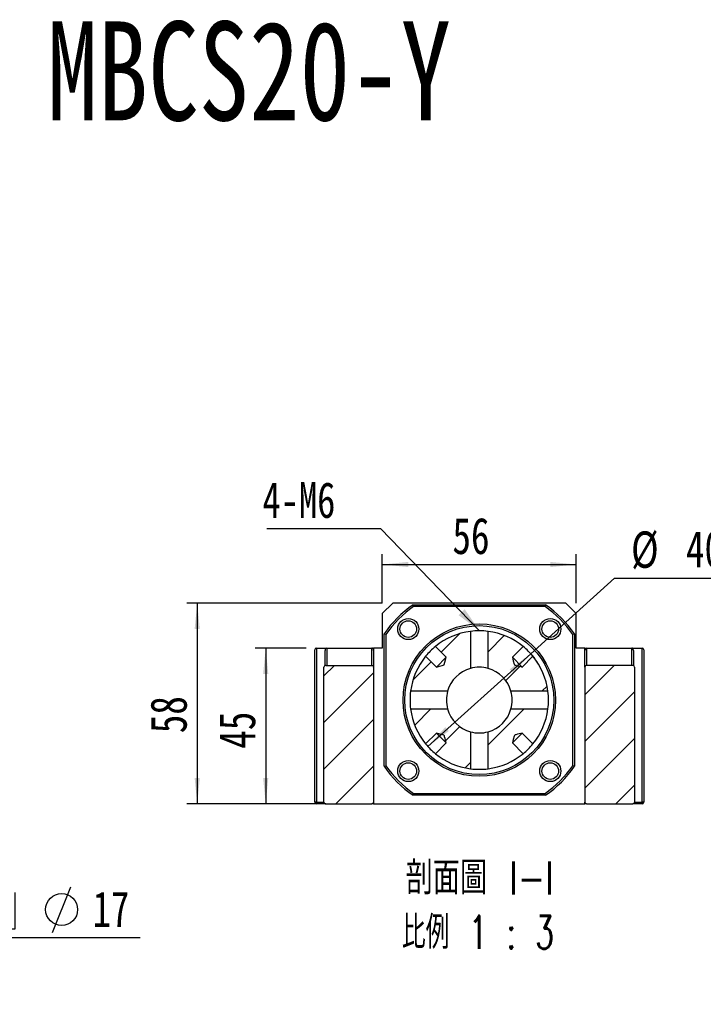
# Model space of a CAD drawing. Header units: millimetres. Extents: x 46 to 281, y 20 to 196.
# Tile 3 of 6: x 113 to 179, y 102 to 196. Entities that reach past the tile are written whole.
import ezdxf

# ---------------------------------------------------------------- set-up
doc = ezdxf.new("R2010")
doc.units = ezdxf.units.MM
doc.layers.add('FORMAT', color=7, linetype='Continuous')
doc.styles.add('SLDTEXTSTYLE0', font='TXT', dxfattribs={"width": 0.75})
doc.styles.add('SLDTEXTSTYLE1', font='TXT', dxfattribs={"width": 0.75, "bigfont": 'bigfont'})
doc.styles.add('SLDTEXTSTYLE3', font='TXT', dxfattribs={"width": 0.666667})
doc.styles.add('SLDTEXTSTYLE4', font='TXT', dxfattribs={"width": 0.65625, "bigfont": 'bigfont'})
doc.dimstyles.new('SLDDIMSTYLE2', dxfattribs={"dimtxt": 3.5, "dimasz": 2.5, "dimexe": 0, "dimexo": 0.0625, "dimgap": 0.875, "dimtad": 1, "dimlfac": 3, "dimrnd": 1e-09, "dimzin": 12, "dimdsep": 46, "dimtxsty": 'SLDTEXTSTYLE0', "dimsah": 1, "dimcen": 0.09, "dimadec": 0, "dimazin": 3, "dimtfac": 1, "dimtofl": 0, "dimtmove": 0, "dimatfit": 3, "dimfxl": 0, "dimfrac": 2, "dimtolj": 1, "dimtzin": 12, "dimarcsym": 0})
doc.dimstyles.new('SLDDIMSTYLE4', dxfattribs={"dimtxt": 0.18, "dimasz": 2.5, "dimexe": 0, "dimexo": 0.0625, "dimgap": 0, "dimtad": 0, "dimtih": 1, "dimtoh": 1, "dimdec": 0, "dimrnd": 1e-09, "dimzin": 0, "dimdsep": 46, "dimtxsty": 'Standard', "dimsah": 1, "dimcen": 0.09, "dimadec": 0, "dimazin": 0, "dimtfac": 2.5, "dimtdec": 0, "dimtofl": 0, "dimtmove": 0, "dimatfit": 3, "dimfxl": 0, "dimfrac": 2, "dimtolj": 1, "dimtzin": 0, "dimarcsym": 0})
doc.dimstyles.new('SLDDIMSTYLE5', dxfattribs={"dimtxt": 3.5, "dimasz": 2.5, "dimexe": 0, "dimexo": 0.0625, "dimgap": 0.875, "dimtad": 0, "dimtih": 1, "dimtoh": 1, "dimlfac": 3, "dimrnd": 1e-09, "dimzin": 12, "dimdsep": 46, "dimtxsty": 'SLDTEXTSTYLE0', "dimsah": 1, "dimcen": 0, "dimadec": 0, "dimazin": 3, "dimtfac": 1, "dimtmove": 0, "dimatfit": 3, "dimfxl": 0, "dimfrac": 2, "dimtolj": 1, "dimtzin": 12, "dimarcsym": 0})

# ---------------------------------------------------------------- blocks, each defined once
blk = doc.blocks.new('SW_SYMBOL_HOLE_DIAM')
at = {"layer": 'FORMAT', "color": 0}
blk.add_line((300, 0), (700, 1000), dxfattribs=at)
blk.add_circle((500, 500), 350, dxfattribs=at)
blk = doc.blocks.new('SW_SYMBOL_HOLE_SPOT')
at = {"layer": 'FORMAT', "color": 0}
for p, q in [((0, 875), (0, 75)), ((1600, 75), (1600, 875)), ((0, 75), (1600, 75))]:
    blk.add_line(p, q, dxfattribs=at)
blk = doc.blocks.new('SW_NOTE_0')
at = {"layer": 'FORMAT', "color": 0}
blk.add_line((45.484, 0), (0, 0), dxfattribs=at)
at = {"layer": 'FORMAT', "color": 0, "xscale": 0.0043935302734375, "yscale": 0.0043935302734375, "zscale": 0.0043935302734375}
for name, p in [('SW_SYMBOL_HOLE_DIAM', (5.714, 0.514)), ('SW_SYMBOL_HOLE_DIAM', (35.719, 0.514)), ('SW_SYMBOL_HOLE_SPOT', (26.428, 0.514))]:
    blk.add_blockref(name, p, dxfattribs=at)
at = {"layer": 'FORMAT', "color": 0, "attachment_point": 1}
for s, insert, char_height, style in [('11\\M+18AD1\\M+190FA', (10.905, 4.471), 3.43958, 'SLDTEXTSTYLE1'), ('4 -', (0.382, 4.471), 3.4396, 'SLDTEXTSTYLE3'), ('17', (40.911, 4.471), 3.4396, 'SLDTEXTSTYLE0')]:
    blk.add_mtext(s, dxfattribs=dict(at, insert=insert, char_height=char_height, style=style))
blk = doc.blocks.new('_D_7')
at = {"layer": 'FORMAT', "color": 7}
for p, q in [((140.543, 135.951), (135.658, 135.951)), ((136.658, 135.951), (136.658, 120.951)), ((141.437, 120.951), (135.658, 120.951))]:
    blk.add_line(p, q, dxfattribs=at)
for points in [[(136.658, 135.951), (136.408, 133.451), (136.908, 133.451)], [(136.658, 120.951), (136.908, 123.451), (136.408, 123.451)]]:
    blk.add_solid(points, dxfattribs=at)
at = {"layer": 'FORMAT', "color": 7, "insert": (132.146, 126.265), "char_height": 3.5, "attachment_point": 1, "rotation": 90, "style": 'SLDTEXTSTYLE0'}
blk.add_mtext('45', dxfattribs=at)
blk = doc.blocks.new('_D_8')
at = {"layer": 'FORMAT', "color": 7}
for p, q in [((147.876, 140.285), (129.067, 140.285)), ((130.067, 140.285), (130.067, 120.951)), ((141.437, 120.951), (129.067, 120.951))]:
    blk.add_line(p, q, dxfattribs=at)
for points in [[(130.067, 140.285), (129.817, 137.785), (130.317, 137.785)], [(130.067, 120.951), (130.317, 123.451), (129.817, 123.451)]]:
    blk.add_solid(points, dxfattribs=at)
at = {"layer": 'FORMAT', "color": 7, "insert": (125.555, 127.76), "char_height": 3.5, "attachment_point": 1, "rotation": 90, "style": 'SLDTEXTSTYLE0'}
blk.add_mtext('58', dxfattribs=at)
blk = doc.blocks.new('_D_9')
at = {"layer": 'FORMAT', "color": 7}
for p, q in [((147.876, 140.285), (147.876, 145.003)), ((166.543, 140.285), (166.543, 145.003)), ((147.876, 144.003), (166.543, 144.003))]:
    blk.add_line(p, q, dxfattribs=at)
for points in [[(147.876, 144.003), (150.376, 143.753), (150.376, 144.253)], [(166.543, 144.003), (164.043, 144.253), (164.043, 143.753)]]:
    blk.add_solid(points, dxfattribs=at)
at = {"layer": 'FORMAT', "color": 7, "insert": (154.624, 148.515), "char_height": 3.5, "attachment_point": 1, "style": 'SLDTEXTSTYLE0'}
blk.add_mtext('56', dxfattribs=at)
blk = doc.blocks.new('_D_10')
at = {"layer": 'FORMAT', "color": 7}
for p, q in [((162.163, 135.413), (170.23, 142.678)), ((170.23, 142.678), (182.268, 142.678)), ((152.256, 126.49), (162.163, 135.413))]:
    blk.add_line(p, q, dxfattribs=at)
blk.add_arc((157.21, 130.951), 6.667, 33.47816, 42.1869, dxfattribs=at)
for points in [[(162.163, 135.413), (160.138, 133.926), (160.473, 133.554)], [(152.256, 126.49), (154.281, 127.977), (153.946, 128.349)]]:
    blk.add_solid(points, dxfattribs=at)
at = {"layer": 'FORMAT', "color": 7, "char_height": 3.5, "attachment_point": 1, "style": 'SLDTEXTSTYLE0'}
for s, insert in [('%%c', (171.817, 147.19)), ('40', (177.096, 147.243))]:
    blk.add_mtext(s, dxfattribs=dict(at, insert=insert))
blk = doc.blocks.new('SW_NOTE_2')
at = {"layer": 'FORMAT', "color": 0, "char_height": 3.175, "attachment_point": 2}
for s, insert, style in [('\\M+19655\\M+196CA\\M+19AA4 I-I', (8.632, 4.093), 'SLDTEXTSTYLE1'), ('\\M+194E4\\M+197E1 1 : 3', (8.457, -1.141), 'SLDTEXTSTYLE4')]:
    blk.add_mtext(s, dxfattribs=dict(at, insert=insert, style=style))
blk = doc.blocks.new('SW_NOTE_3')
at = {"layer": 'FORMAT', "color": 0}
blk.add_line((-10.95, 0), (0, 0), dxfattribs=at)
at = {"layer": 'FORMAT', "color": 0, "insert": (-11.361, 4.474), "char_height": 3.4396, "attachment_point": 1, "style": 'SLDTEXTSTYLE0'}
blk.add_mtext('4-M6', dxfattribs=at)

msp = doc.modelspace()

# ---------------------------------------------------------------- hatches: boundary and pattern name
at = {"layer": 'FORMAT', "linetype": 'Continuous', "lineweight": 18}
h = msp.add_hatch(dxfattribs=at)
h.set_pattern_fill('ANSI31', color=256, style=0)
edge = h.paths.add_edge_path(flags=0)
edge.add_line((153.0868, 134.1351), (152.0495, 135.1723))
edge.add_arc((157.2098, 130.9513), 6.6667, 140.717665, 172.691758)
edge.add_line((150.5973, 131.7994), (154.1588, 131.7994))
edge.add_arc((157.2098, 130.9513), 3.1667, 105.533683, 164.466317, ccw=False)
edge.add_line((156.3617, 134.0023), (156.3617, 137.5638))
edge.add_arc((157.2098, 130.9513), 6.6667, 97.308242, 129.282335)
edge.add_line((152.9888, 136.1116), (154.026, 135.0743))
edge.add_spline(control_points=[(154.026, 135.0743), (153.9856, 134.9132), (153.9455, 134.752), (153.9033, 134.5913), (153.8857, 134.5243), (153.8708, 134.4561), (153.8439, 134.3922), (153.8381, 134.3783), (153.8311, 134.3645), (153.8215, 134.3529), (153.8144, 134.3443), (153.8056, 134.3369), (153.7961, 134.331), (153.7804, 134.3211), (153.7628, 134.3144), (153.7453, 134.3082), (153.7093, 134.2955), (153.6724, 134.2855), (153.6355, 134.2754), (153.5541, 134.2532), (153.4722, 134.2325), (153.3904, 134.2117), (153.2893, 134.1859), (153.188, 134.1605), (153.0868, 134.1351)], knot_values=[0.0081827, 0.0081827, 0.0081827, 0.0081827, 0.0096779, 0.0096779, 0.0096779, 0.0103014, 0.0103014, 0.0103014, 0.0104375, 0.0104375, 0.0104375, 0.0105382, 0.0105382, 0.0105382, 0.0107051, 0.0107051, 0.0107051, 0.0110475, 0.0110475, 0.0110475, 0.0118043, 0.0118043, 0.0118043, 0.0127402, 0.0127402, 0.0127402, 0.0127402], weights=[1, 1, 1, 1, 1, 1, 1, 1, 1, 1, 1, 1, 1, 1, 1, 1, 1, 1, 1, 1, 1, 1, 1, 1, 1], degree=3, periodic=0)
h = msp.add_hatch(dxfattribs=at)
h.set_pattern_fill('ANSI31', color=256, style=0)
edge = h.paths.add_edge_path(flags=0)
edge.add_spline(control_points=[(161.3328, 134.1351), (161.2872, 134.1465), (161.2417, 134.158), (161.1961, 134.1694), (161.0966, 134.1945), (160.9971, 134.2196), (160.8978, 134.2453), (160.8461, 134.2587), (160.7944, 134.2722), (160.743, 134.2868), (160.7158, 134.2946), (160.6885, 134.3026), (160.662, 134.3127), (160.6472, 134.3183), (160.6324, 134.3247), (160.6192, 134.3337), (160.6092, 134.3405), (160.6003, 134.3492), (160.5933, 134.3591), (160.5795, 134.3786), (160.5713, 134.4018), (160.5636, 134.4245), (160.529, 134.5276), (160.505, 134.634), (160.4781, 134.7394), (160.4496, 134.8509), (160.4216, 134.9626), (160.3935, 135.0743)], knot_values=[0.0013418, 0.0013418, 0.0013418, 0.0013418, 0.0017647, 0.0017647, 0.0017647, 0.0026883, 0.0026883, 0.0026883, 0.0031689, 0.0031689, 0.0031689, 0.003424, 0.003424, 0.003424, 0.0035675, 0.0035675, 0.0035675, 0.0036773, 0.0036773, 0.0036773, 0.0038953, 0.0038953, 0.0038953, 0.0048812, 0.0048812, 0.0048812, 0.0059253, 0.0059253, 0.0059253, 0.0059253], weights=[1, 1, 1, 1, 1, 1, 1, 1, 1, 1, 1, 1, 1, 1, 1, 1, 1, 1, 1, 1, 1, 1, 1, 1, 1, 1, 1, 1], degree=3, periodic=0)
edge.add_line((160.3935, 135.0743), (161.4307, 136.1116))
edge.add_arc((157.2098, 130.9513), 6.6667, 50.717665, 82.691758)
edge.add_line((158.0578, 137.5638), (158.0578, 134.0023))
edge.add_arc((157.2098, 130.9513), 3.1667, 15.533683, 74.466317, ccw=False)
edge.add_line((160.2608, 131.7994), (163.8223, 131.7994))
edge.add_arc((157.2098, 130.9513), 6.6667, 7.308242, 39.282335)
edge.add_line((162.37, 135.1723), (161.3328, 134.1351))
h = msp.add_hatch(dxfattribs=at)
h.set_pattern_fill('ANSI31', color=256, style=0)
edge = h.paths.add_edge_path(flags=0)
edge.add_line((147.0431, 121.118), (147.0431, 134.118))
edge.add_arc((146.8765, 134.118), 0.1667, 0, 90)
edge.add_line((146.8765, 134.2846), (142.4369, 134.2846))
edge.add_spline(control_points=[(142.4369, 134.2846), (142.436, 134.2846), (142.4351, 134.2846), (142.4342, 134.2846), (142.4144, 134.2843), (142.3944, 134.2806), (142.3758, 134.2738), (142.3572, 134.2669), (142.3396, 134.2568), (142.3244, 134.2441), (142.3095, 134.2316), (142.2965, 134.2163), (142.2868, 134.1995), (142.2773, 134.1832), (142.2706, 134.165), (142.2673, 134.1464), (142.2656, 134.1371), (142.2648, 134.1275), (142.2648, 134.118)], knot_values=[0.0001698, 0.0001698, 0.0001698, 0.0001698, 0.000178, 0.000178, 0.000178, 0.000356, 0.000356, 0.000356, 0.0005343, 0.0005343, 0.0005343, 0.0007093, 0.0007093, 0.0007093, 0.0008788, 0.0008788, 0.0008788, 0.0009642, 0.0009642, 0.0009642, 0.0009642], weights=[1, 1, 1, 1, 1, 1, 1, 1, 1, 1, 1, 1, 1, 1, 1, 1, 1, 1, 1], degree=3, periodic=0)
edge.add_line((142.2648, 134.118), (142.2648, 121.118))
edge.add_spline(control_points=[(142.2648, 121.118), (142.2648, 121.1171), (142.2648, 121.1163), (142.2648, 121.1154), (142.2651, 121.0973), (142.2685, 121.0791), (142.2748, 121.0621), (142.281, 121.0451), (142.2903, 121.029), (142.3017, 121.0149), (142.3133, 121.0006), (142.3276, 120.988), (142.3432, 120.9782), (142.3594, 120.9681), (142.3774, 120.9605), (142.396, 120.9561), (142.4094, 120.9529), (142.4232, 120.9513), (142.4369, 120.9513)], knot_values=[0.0022118, 0.0022118, 0.0022118, 0.0022118, 0.0022193, 0.0022193, 0.0022193, 0.0023821, 0.0023821, 0.0023821, 0.0025448, 0.0025448, 0.0025448, 0.002711, 0.002711, 0.002711, 0.0028825, 0.0028825, 0.0028825, 0.003006, 0.003006, 0.003006, 0.003006], weights=[1, 1, 1, 1, 1, 1, 1, 1, 1, 1, 1, 1, 1, 1, 1, 1, 1, 1, 1], degree=3, periodic=0)
edge.add_line((142.4369, 120.9513), (146.8765, 120.9513))
edge.add_arc((146.8765, 121.118), 0.1667, 270, 360)
h = msp.add_hatch(dxfattribs=at)
h.set_pattern_fill('ANSI31', color=256, style=0)
edge = h.paths.add_edge_path(flags=0)
edge.add_line((171.9826, 134.2846), (167.5431, 134.2846))
edge.add_arc((167.5431, 134.118), 0.1667, 90, 180)
edge.add_line((167.3765, 134.118), (167.3765, 121.118))
edge.add_arc((167.5431, 121.118), 0.1667, 180, 270)
edge.add_line((167.5431, 120.9513), (171.9826, 120.9513))
edge.add_spline(control_points=[(171.9826, 120.9513), (171.9874, 120.9513), (171.9922, 120.9515), (171.9969, 120.9519), (172.0166, 120.9535), (172.0364, 120.9585), (172.0545, 120.9665), (172.0725, 120.9746), (172.0894, 120.9859), (172.1037, 120.9996), (172.113, 121.0085), (172.1214, 121.0186), (172.1284, 121.0294), (172.1383, 121.0447), (172.1458, 121.0619), (172.1502, 121.0796), (172.1532, 121.0921), (172.1548, 121.1051), (172.1548, 121.118)], knot_values=[0.0026621, 0.0026621, 0.0026621, 0.0026621, 0.0027047, 0.0027047, 0.0027047, 0.002883, 0.002883, 0.002883, 0.0030611, 0.0030611, 0.0030611, 0.0031764, 0.0031764, 0.0031764, 0.0033406, 0.0033406, 0.0033406, 0.0034564, 0.0034564, 0.0034564, 0.0034564], weights=[1, 1, 1, 1, 1, 1, 1, 1, 1, 1, 1, 1, 1, 1, 1, 1, 1, 1, 1], degree=3, periodic=0)
edge.add_line((172.1548, 121.118), (172.1548, 134.118))
edge.add_spline(control_points=[(172.1548, 134.118), (172.1548, 134.1189), (172.1548, 134.1197), (172.1548, 134.1206), (172.1546, 134.1313), (172.1533, 134.1421), (172.151, 134.1525), (172.1471, 134.1705), (172.1399, 134.1881), (172.1302, 134.2038), (172.1205, 134.2195), (172.1079, 134.2337), (172.0936, 134.2453), (172.0791, 134.2572), (172.0623, 134.2668), (172.0446, 134.2734), (172.0264, 134.2802), (172.0069, 134.2841), (171.9874, 134.2846), (171.9858, 134.2846), (171.9842, 134.2846), (171.9826, 134.2846)], knot_values=[0.0030723, 0.0030723, 0.0030723, 0.0030723, 0.00308, 0.00308, 0.00308, 0.0031755, 0.0031755, 0.0031755, 0.0033416, 0.0033416, 0.0033416, 0.0035074, 0.0035074, 0.0035074, 0.0036768, 0.0036768, 0.0036768, 0.0038516, 0.0038516, 0.0038516, 0.0038659, 0.0038659, 0.0038659, 0.0038659], weights=[1, 1, 1, 1, 1, 1, 1, 1, 1, 1, 1, 1, 1, 1, 1, 1, 1, 1, 1, 1, 1, 1], degree=3, periodic=0)
h = msp.add_hatch(dxfattribs=at)
h.set_pattern_fill('ANSI31', color=256, style=0)
edge = h.paths.add_edge_path(flags=0)
edge.add_line((152.0495, 126.7304), (153.0868, 127.7676))
edge.add_spline(control_points=[(153.0868, 127.7676), (153.1985, 127.7395), (153.3101, 127.7115), (153.4217, 127.683), (153.5271, 127.6561), (153.6335, 127.6321), (153.7366, 127.5975), (153.7593, 127.5898), (153.7825, 127.5816), (153.802, 127.5678), (153.8119, 127.5608), (153.8206, 127.5519), (153.8274, 127.5419), (153.8364, 127.5287), (153.8428, 127.5139), (153.8484, 127.499), (153.8585, 127.4726), (153.8665, 127.4453), (153.8743, 127.4181), (153.8889, 127.3667), (153.9024, 127.315), (153.9158, 127.2633), (153.9415, 127.164), (153.9666, 127.0645), (153.9917, 126.965), (154.0031, 126.9194), (154.0146, 126.8739), (154.026, 126.8283)], knot_values=[0.0028713, 0.0028713, 0.0028713, 0.0028713, 0.0039078, 0.0039078, 0.0039078, 0.0048866, 0.0048866, 0.0048866, 0.005103, 0.005103, 0.005103, 0.005212, 0.005212, 0.005212, 0.0053545, 0.0053545, 0.0053545, 0.0056077, 0.0056077, 0.0056077, 0.0060848, 0.0060848, 0.0060848, 0.0070016, 0.0070016, 0.0070016, 0.0074215, 0.0074215, 0.0074215, 0.0074215], weights=[1, 1, 1, 1, 1, 1, 1, 1, 1, 1, 1, 1, 1, 1, 1, 1, 1, 1, 1, 1, 1, 1, 1, 1, 1, 1, 1, 1], degree=3, periodic=0)
edge.add_line((154.026, 126.8283), (152.9888, 125.7911))
edge.add_arc((157.2098, 130.9513), 6.6667, 230.717665, 262.691758)
edge.add_line((156.3617, 124.3388), (156.3617, 127.9003))
edge.add_arc((157.2098, 130.9513), 3.1667, 195.533683, 254.466317, ccw=False)
edge.add_line((154.1588, 130.1033), (150.5973, 130.1033))
edge.add_arc((157.2098, 130.9513), 6.6667, 187.308242, 219.282335)
h = msp.add_hatch(dxfattribs=at)
h.set_pattern_fill('ANSI31', color=256, style=0)
edge = h.paths.add_edge_path(flags=0)
edge.add_spline(control_points=[(160.3935, 126.8283), (160.4216, 126.94), (160.4496, 127.0517), (160.4781, 127.1633), (160.505, 127.2686), (160.529, 127.375), (160.5636, 127.4781), (160.5713, 127.5008), (160.5795, 127.524), (160.5933, 127.5436), (160.6003, 127.5534), (160.6092, 127.5621), (160.6192, 127.5689), (160.6324, 127.5779), (160.6472, 127.5843), (160.662, 127.59), (160.6885, 127.6001), (160.7158, 127.608), (160.743, 127.6158), (160.7944, 127.6305), (160.8461, 127.6439), (160.8978, 127.6573), (160.9971, 127.683), (161.0966, 127.7081), (161.1961, 127.7332), (161.2417, 127.7447), (161.2872, 127.7561), (161.3328, 127.7676)], knot_values=[0.0028713, 0.0028713, 0.0028713, 0.0028713, 0.0039078, 0.0039078, 0.0039078, 0.0048866, 0.0048866, 0.0048866, 0.005103, 0.005103, 0.005103, 0.005212, 0.005212, 0.005212, 0.0053545, 0.0053545, 0.0053545, 0.0056077, 0.0056077, 0.0056077, 0.0060848, 0.0060848, 0.0060848, 0.0070016, 0.0070016, 0.0070016, 0.0074215, 0.0074215, 0.0074215, 0.0074215], weights=[1, 1, 1, 1, 1, 1, 1, 1, 1, 1, 1, 1, 1, 1, 1, 1, 1, 1, 1, 1, 1, 1, 1, 1, 1, 1, 1, 1], degree=3, periodic=0)
edge.add_line((161.3328, 127.7676), (162.37, 126.7304))
edge.add_arc((157.2098, 130.9513), 6.6667, 320.717665, 352.691758)
edge.add_line((163.8223, 130.1033), (160.2608, 130.1033))
edge.add_arc((157.2098, 130.9513), 3.1667, 285.533683, 344.466317, ccw=False)
edge.add_line((158.0578, 127.9003), (158.0578, 124.3388))
edge.add_arc((157.2098, 130.9513), 6.6667, 277.308242, 309.282335)
edge.add_line((161.4307, 125.7911), (160.3935, 126.8283))

# ---------------------------------------------------------------- linework, layer by layer
at = {"color": 7, "linetype": 'Continuous', "lineweight": 25}
for p, q in [((148.8764, 140.2846), (147.8764, 139.2846)), ((165.5431, 140.2846), (148.8764, 140.2846)), ((150.8327, 140.118), (163.5868, 140.118)), ((163.5343, 139.9513), (150.8852, 139.9513)), ((166.5431, 139.2846), (165.5431, 140.2846)), ((147.8764, 139.2846), (147.8764, 135.9513)), ((166.5431, 135.9513), (166.5431, 139.2846)), ((156.3617, 137.5638), (156.3617, 134.0023)), ((158.0578, 134.0023), (158.0578, 137.5638)), ((148.0431, 124.5743), (148.0431, 137.3284)), ((148.2098, 137.2759), (148.2098, 124.6268)), ((166.2098, 124.6268), (166.2098, 137.2759)), ((166.3764, 137.3284), (166.3764, 124.5743)), ((141.3765, 121.118), (141.3765, 135.7846)), ((141.5431, 135.9513), (142.5431, 135.9513)), ((141.5431, 135.9513), (141.5431, 121.118)), ((142.3764, 134.2739), (142.3764, 135.7156)), ((142.5431, 135.9513), (142.5431, 134.2846)), ((142.5431, 135.9513), (146.8765, 135.9513)), ((146.8765, 134.2846), (146.8765, 135.9513)), ((146.8765, 135.9513), (147.0431, 135.9513)), ((147.0431, 135.9513), (147.0431, 135.7156)), ((147.8764, 135.9513), (147.0431, 135.9513)), ((147.0431, 135.7156), (147.0431, 134.118)), ((154.026, 135.0743), (152.9888, 136.1116)), ((161.4307, 136.1116), (160.3935, 135.0743)), ((167.3765, 135.9513), (166.5431, 135.9513)), ((167.3765, 135.9513), (167.5431, 135.9513)), ((167.3765, 135.7156), (167.3765, 135.9513)), ((167.3765, 134.118), (167.3765, 135.7156)), ((167.5431, 135.9513), (167.5431, 134.2846)), ((167.5431, 135.9513), (171.8764, 135.9513)), ((171.8764, 134.2846), (171.8764, 135.9513)), ((171.8764, 135.9513), (172.8764, 135.9513)), ((172.0431, 135.7156), (172.0431, 134.2737)), ((172.8764, 121.118), (172.8764, 135.9513)), ((173.0431, 135.7846), (173.0431, 121.118)), ((152.0495, 135.1723), (153.0868, 134.1351)), ((154.026, 135.0743), (153.0868, 134.1351)), ((161.3328, 134.1351), (160.3935, 135.0743)), ((161.3328, 134.1351), (162.37, 135.1723)), ((142.2648, 121.118), (142.2648, 134.118)), ((142.4369, 134.2846), (146.8765, 134.2846)), ((147.0431, 134.118), (147.0431, 121.118)), ((167.3765, 134.118), (167.3765, 121.118)), ((171.9826, 134.2846), (167.5431, 134.2846)), ((172.1548, 134.118), (172.1548, 121.118)), ((154.1588, 131.7994), (150.5973, 131.7994)), ((163.8223, 131.7994), (160.2608, 131.7994)), ((150.5973, 130.1033), (154.1588, 130.1033)), ((160.2608, 130.1033), (163.8223, 130.1033)), ((153.0868, 127.7676), (152.0495, 126.7304)), ((153.0868, 127.7676), (154.026, 126.8283)), ((156.3617, 127.9003), (156.3617, 124.3388)), ((158.0578, 124.3388), (158.0578, 127.9003)), ((160.3935, 126.8283), (161.3328, 127.7676)), ((162.37, 126.7304), (161.3328, 127.7676)), ((152.9888, 125.7911), (154.026, 126.8283)), ((160.3935, 126.8283), (161.4307, 125.7911)), ((163.5868, 121.7846), (150.8327, 121.7846)), ((150.8852, 121.9513), (163.5343, 121.9513)), ((141.5431, 121.118), (141.3765, 121.118)), ((141.5431, 120.9513), (141.5431, 121.118)), ((142.4369, 120.9513), (141.5431, 120.9513)), ((142.4369, 120.9513), (146.8765, 120.9513)), ((147.0431, 120.9513), (146.8765, 120.9513)), ((147.0431, 121.118), (147.0431, 120.9513)), ((147.0431, 120.9513), (167.3765, 120.9513)), ((167.3765, 120.9513), (167.3765, 121.118)), ((167.5431, 120.9513), (167.3765, 120.9513)), ((167.5431, 120.9513), (171.9826, 120.9513)), ((172.8764, 120.9513), (171.9826, 120.9513)), ((173.0431, 121.118), (172.8764, 121.118)), ((172.8764, 120.9513), (172.8764, 121.118))]:
    msp.add_line(p, q, dxfattribs=at)
at = {"color": 8, "linetype": 'Continuous', "lineweight": 25}
for p, q in [((141.5431, 121.118), (142.2648, 121.118)), ((172.1548, 121.118), (172.8764, 121.118))]:
    msp.add_line(p, q, dxfattribs=at)
at = {"color": 7, "linetype": 'Continuous', "lineweight": 25, "flags": 128}
for points in [[(153.0868, 134.1351), (153.3904, 134.2117), (153.6355, 134.2754), (153.7453, 134.3082), (153.7961, 134.331), (153.8215, 134.3529), (153.8439, 134.3922), (153.9033, 134.5913), (154.026, 135.0743)], [(160.3935, 135.0743), (160.4781, 134.7394), (160.5636, 134.4245), (160.5933, 134.3591), (160.6192, 134.3337), (160.662, 134.3127), (160.743, 134.2868), (160.8978, 134.2453), (161.1961, 134.1694), (161.3328, 134.1351)], [(154.026, 126.8283), (153.9917, 126.965), (153.9158, 127.2633), (153.8743, 127.4181), (153.8484, 127.499), (153.8274, 127.5419), (153.802, 127.5678), (153.7366, 127.5975), (153.4217, 127.683), (153.0868, 127.7676)], [(161.3328, 127.7676), (161.1961, 127.7332), (160.8978, 127.6573), (160.743, 127.6158), (160.662, 127.59), (160.6192, 127.5689), (160.5933, 127.5436), (160.5636, 127.4781), (160.4781, 127.1633), (160.3935, 126.8283)]]:
    msp.add_lwpolyline(points, dxfattribs=at)
at = {"color": 7, "linetype": 'Continuous', "lineweight": 25}
for centre, radius in [((150.3744, 137.7867), 1.0167), ((150.3744, 137.7867), 0.8), ((164.0451, 137.7867), 1.0167), ((164.0451, 137.7867), 0.8), ((157.2098, 130.9513), 7.3333), ((157.2098, 130.9513), 7.1667), ((150.3744, 124.1159), 1.0167), ((164.0451, 124.1159), 1.0167), ((150.3744, 124.1159), 0.8), ((164.0451, 124.1159), 0.8)]:
    msp.add_circle(centre, radius, dxfattribs=at)
for centre, radius, start, end in [((157.2098, 130.9513), 11.1667, 124.82546, 145.17454), ((157.2098, 130.9513), 11, 125.096801, 144.903199), ((157.2098, 130.9513), 11, 35.096801, 54.903199), ((157.2098, 130.9513), 11.1667, 34.82546, 55.17454), ((157.2098, 130.9513), 6.6667, 97.308242, 129.282335), ((157.2098, 130.9514), 6.6666, 82.691709, 97.308291), ((157.2098, 130.9513), 6.6667, 50.717665, 82.691758), ((141.5431, 135.7846), 0.1667, 90, 180), ((157.2099, 130.9512), 6.6668, 129.282439, 140.717561), ((157.2097, 130.9512), 6.6668, 39.282439, 50.717561), ((172.8764, 135.7846), 0.1667, 0, 90), ((157.2098, 130.9513), 6.6667, 140.717665, 172.691758), ((157.2098, 130.9513), 6.6667, 7.308242, 39.282335), ((142.4345, 134.1149), 0.1698, 89.185066, 178.958719), ((146.8765, 134.118), 0.1667, 0, 90), ((157.2098, 130.9513), 3.1667, 105.533683, 164.466317), ((157.2098, 130.9513), 3.1667, 74.466306, 105.533694), ((157.2098, 130.9513), 3.1667, 15.533683, 74.466317), ((167.5431, 134.118), 0.1667, 90, 180), ((171.985, 134.1148), 0.1698, 1.057999, 90.798216), ((157.2098, 130.9513), 6.6667, 172.69176, 187.30824), ((157.2098, 130.9513), 3.1667, 164.466356, 195.533644), ((157.2098, 130.9513), 3.1667, 344.466356, 15.533644), ((157.2098, 130.9513), 6.6667, 352.69176, 7.30824), ((157.2098, 130.9513), 6.6667, 187.308242, 219.282335), ((157.2098, 130.9513), 3.1667, 195.533683, 254.466317), ((157.2098, 130.9513), 3.1667, 285.533683, 344.466317), ((157.2098, 130.9513), 6.6667, 320.717665, 352.691758), ((157.2098, 130.9513), 3.1667, 254.466356, 285.533644), ((157.2099, 130.9514), 6.6668, 219.282439, 230.717561), ((157.2097, 130.9514), 6.6668, 309.282439, 320.717561), ((157.2098, 130.9513), 6.6667, 230.717665, 262.691758), ((157.2098, 130.9513), 6.6667, 277.308242, 309.282335), ((157.2098, 130.9513), 11.1667, 214.82546, 235.17454), ((157.2098, 130.9513), 11, 215.096801, 234.903199), ((157.2098, 130.9513), 6.6667, 262.69176, 277.30824), ((157.2098, 130.9513), 11, 305.096801, 324.903199), ((157.2098, 130.9513), 11.1667, 304.82546, 325.17454), ((141.5431, 121.118), 0.1667, 180, 270), ((142.4339, 121.1204), 0.1691, 180.82811, 271.028212), ((146.8765, 121.118), 0.1667, 270, 0), ((167.5431, 121.118), 0.1667, 180, 270), ((171.9851, 121.121), 0.1697, 269.158575, 358.985103), ((172.8764, 121.118), 0.1667, 270, 0)]:
    msp.add_arc(centre, radius, start, end, dxfattribs=at)
for centre, start_param, end_param in [((142.5431, 135.7156), 3.1415927, 4.712389), ((146.8765, 135.7156), 1.5707963, 3.1415927), ((167.5431, 135.7156), 3.1415927, 4.712389), ((171.8764, 135.7156), 1.5707963, 3.1415927)]:
    msp.add_ellipse(centre, major_axis=(0, -0.2357), ratio=0.7071068, start_param=start_param, end_param=end_param, dxfattribs=at)
for points in [[(150.8327, 140.118), (150.8502, 140.0624), (150.8677, 140.0069), (150.8852, 139.9513)], [(163.5868, 140.118), (163.5694, 140.0624), (163.5519, 140.0069), (163.5343, 139.9513)], [(148.2098, 137.2759), (148.1542, 137.2934), (148.0987, 137.3109), (148.0431, 137.3284)], [(166.3764, 137.3284), (166.3209, 137.3109), (166.2653, 137.2934), (166.2098, 137.2759)], [(148.0431, 124.5743), (148.0987, 124.5917), (148.1542, 124.6092), (148.2098, 124.6268)], [(166.3764, 124.5743), (166.3209, 124.5917), (166.2653, 124.6092), (166.2098, 124.6268)], [(150.8327, 121.7846), (150.8502, 121.8402), (150.8677, 121.8958), (150.8852, 121.9513)], [(163.5868, 121.7846), (163.5694, 121.8402), (163.5519, 121.8958), (163.5343, 121.9513)]]:
    msp.add_open_spline(points, degree=3, dxfattribs=at)

# ---------------------------------------------------------------- block references
at = {"layer": 'FORMAT', "color": 7}
for name, p in [('SW_NOTE_3', (147.703, 147.4599)), ('SW_NOTE_0', (79.1036, 108.0737))]:
    msp.add_blockref(name, p, dxfattribs=at)
at = {"layer": 'FORMAT'}
msp.add_blockref('SW_NOTE_2', (148.6138, 111.3269), dxfattribs=at)

# ---------------------------------------------------------------- texts
at = {"layer": 'FORMAT', "color": 7, "insert": (115.6244, 196.2853), "char_height": 9.525, "attachment_point": 1, "style": 'SLDTEXTSTYLE0'}
msp.add_mtext('MBCS20-Y', dxfattribs=at)

# ---------------------------------------------------------------- dimensions: what is measured, and where the dimension line sits
at = {"layer": 'FORMAT', "color": 7}
for base, p1, p2, angle, picture, middle in [((166.5431, 144.0035), (147.8764, 139.2846), (166.5431, 139.2846), 0, '_D_9', (157.2098, 144.0035)), ((130.0666, 120.9513), (148.8764, 140.2846), (142.4369, 120.9513), 90, '_D_8', (130.0666, 130.3459)), ((136.6575, 120.9513), (141.5431, 135.9513), (142.4369, 120.9513), 90, '_D_7', (136.6575, 128.851))]:
    dim = msp.add_linear_dim(base=base, p1=p1, p2=p2, angle=angle, dimstyle='SLDDIMSTYLE2', dxfattribs=at)
    dim.commit()
    dim.dimension.update_dxf_attribs({"geometry": picture, "text_midpoint": middle, "dimtype": 160})
dim = msp.add_diameter_dim_2p(p1=(162.1634, 135.413), p2=(152.2562, 126.4897), dimstyle='SLDDIMSTYLE5', dxfattribs=at)
dim.commit()
dim.dimension.update_dxf_attribs({"geometry": '_D_10', "text_midpoint": (177.0425, 145.483), "dimtype": 163})

# ---------------------------------------------------------------- leaders
msp.add_leader([(157.2466, 137.6179), (147.703, 147.4599)], dimstyle='SLDDIMSTYLE4', dxfattribs=at)

doc.saveas('drawing.dxf')
